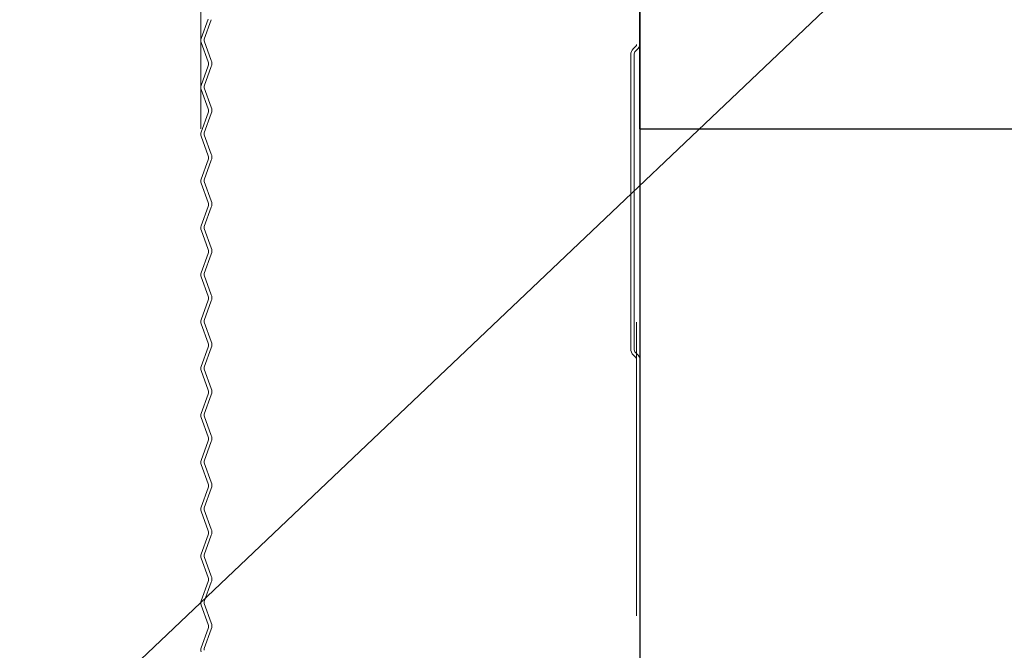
# Model space of a CAD drawing. Header units: metres. Extents: x 1316.5 to 1415.3, y -94.1 to -52.
# Tile 11 of 256: x 1317.98 to 1318.316, y -55.711 to -55.495. Entities that reach past the tile are written whole.
import ezdxf

# ---------------------------------------------------------------- set-up
doc = ezdxf.new("R2010")
doc.units = ezdxf.units.M
doc.header["$PDMODE"] = 65
for name, pattern in [('AUSGEZOGEN', [0]), ('PUNKT2_S9', [0.0015, 0, -0.0015]), ('STRICHPUNKT2_S5', [0.1, 0.07, -0.01, 0.01, -0.01])]:
    doc.linetypes.add(name, pattern=pattern)
for name, color, linetype, lineweight in [('XR$7$Achsen', 4, 'AUSGEZOGEN', 13), ('XR$7$Dach', 3, 'AUSGEZOGEN', 18), ('XR$7$Dichtband', 251, 'AUSGEZOGEN', 13), ('XR$7$L035', 4, 'AUSGEZOGEN', 13), ('XR$7$Maßlinie 1_50', 7, 'AUSGEZOGEN', 25), ('XR$7$Wand', 1, 'AUSGEZOGEN', 50), ('XR$7$Wand Mauerwerk tr_1', 42, 'AUSGEZOGEN', 18)]:
    doc.layers.add(name, color=color, linetype=linetype, lineweight=lineweight)
doc.styles.add('ARIAL', font='arial.ttf')
doc.dimstyles.new('DIMSTYLE_27', dxfattribs={"dimtxt": 0.04, "dimasz": 0.03, "dimexe": 0, "dimexo": 1e-06, "dimgap": 0.02, "dimtad": 2, "dimrnd": 0.005, "dimzin": 4, "dimdsep": 46, "dimtxsty": 'ARIAL', "dimblk1": 'ALL_ML_KREIS', "dimblk2": 'ALL_ML_KREIS', "dimsah": 1, "dimcen": 0, "dimse1": 1, "dimse2": 1, "dimclrd": 7, "dimclre": 7, "dimclrt": 7, "dimadec": 0, "dimazin": 0, "dimtfac": 1, "dimtdec": 0, "dimtix": 1, "dimtmove": 2, "dimatfit": 3, "dimfxl": 0, "dimtzin": 0, "dimlwd": 0, "dimlwe": 25, "dimarcsym": 0})

# ---------------------------------------------------------------- blocks, each defined once
blk = doc.blocks.new('ALL_ML_KREIS')
at = {"color": 0, "linetype": 'ByBlock', "lineweight": -2}
for p, q in [((0, -0.5), (0, 0.5)), ((-1, 0), (0.5, 0))]:
    blk.add_line(p, q, dxfattribs=at)
blk.add_circle((0, 0), 0.15, dxfattribs=at)
blk = doc.blocks.new('*D583')
at = {"layer": 'DEFPOINTS', "color": 7, "linetype": 'AUSGEZOGEN', "lineweight": 25, "transparency": 33554687}
for p in [(1318.3417, -55.49231), (1317.36981, -56.70231), (1318.3417, -56.70231)]:
    blk.add_point(p, dxfattribs=at)
at = {"layer": 'XR$7$Maßlinie 1_50', "color": 7, "linetype": 'AUSGEZOGEN', "lineweight": -2, "transparency": 33554687}
blk.add_line((1317.36981, -56.70231), (1317.36981, -55.49231), dxfattribs=at)
at = {"layer": 'XR$7$Maßlinie 1_50', "color": 7, "linetype": 'AUSGEZOGEN', "lineweight": 25, "transparency": 33554687, "xscale": 0.03, "yscale": 0.03, "zscale": 0.03}
for p, rotation in [((1317.36981, -55.49231), 90), ((1317.36981, -56.70231), 270)]:
    blk.add_blockref('ALL_ML_KREIS', p, dxfattribs=dict(at, rotation=rotation))
at = {"layer": 'XR$7$Maßlinie 1_50', "color": 7, "linetype": 'AUSGEZOGEN', "lineweight": 25, "transparency": 33554687, "insert": (1317.33981, -56.09056), "char_height": 0.04, "width": 0.16, "attachment_point": 5, "rotation": 90, "style": 'ARIAL'}
blk.add_mtext('\\A1;{\\A1;{1.21\\H0.026400;\\S^ ;}}', dxfattribs=at)
blk = doc.blocks.new('COMPLEXOBJECT_107')
at = {"layer": 'XR$7$Dach', "color": 7, "linetype": 'AUSGEZOGEN', "lineweight": 25, "transparency": 33554687}
blk.add_line((1318.1917, -55.54506), (1318.1917, -56.89045), dxfattribs=at)
at = {"layer": 'XR$7$Dichtband', "transparency": 33554687}
for p, q in [((1318.04286, -55.50169), (1318.04527, -55.49505)), ((1318.04527, -55.50895), (1318.04286, -55.5023)), ((1318.19034, -55.50412), (1318.18951, -55.50494)), ((1318.1886, -55.50714), (1318.1886, -55.60748)), ((1318.04286, -55.51771), (1318.04527, -55.51106)), ((1318.04527, -55.52496), (1318.04286, -55.51832)), ((1318.04286, -55.53372), (1318.04527, -55.52708)), ((1318.04527, -55.54098), (1318.04286, -55.53434)), ((1318.04286, -55.54974), (1318.04527, -55.5431)), ((1318.04527, -55.557), (1318.04286, -55.55036)), ((1318.04286, -55.56576), (1318.04527, -55.55912)), ((1318.04527, -55.57302), (1318.04286, -55.56637)), ((1318.04286, -55.58178), (1318.04527, -55.57513)), ((1318.04527, -55.58903), (1318.04286, -55.58239)), ((1318.04286, -55.59779), (1318.04527, -55.59115)), ((1318.04527, -55.60505), (1318.04286, -55.59841)), ((1318.1906, -55.59838), (1318.1906, -55.69872)), ((1318.04286, -55.61381), (1318.04527, -55.60717)), ((1318.18951, -55.60967), (1318.19034, -55.6105)), ((1318.04527, -55.62107), (1318.04286, -55.61443)), ((1318.04286, -55.62983), (1318.04527, -55.62319)), ((1318.04527, -55.63708), (1318.04286, -55.63044)), ((1318.04286, -55.64585), (1318.04527, -55.6392)), ((1318.04527, -55.6531), (1318.04286, -55.64646)), ((1318.04286, -55.66186), (1318.04527, -55.65522)), ((1318.04527, -55.66912), (1318.04286, -55.66248)), ((1318.04286, -55.67788), (1318.04527, -55.67124)), ((1318.04527, -55.68514), (1318.04286, -55.6785)), ((1318.04286, -55.6939), (1318.04527, -55.68726)), ((1318.04527, -55.70115), (1318.04286, -55.69451)), ((1318.04286, -55.70991), (1318.04527, -55.70327))]:
    blk.add_line(p, q, dxfattribs=at)
for centre, radius, start, end in [((1318.0437, -55.502), 0.0009, 160.0209, 199.9811), ((1318.1897, -55.50348), 0.0009, 315, 0), ((1318.1917, -55.50714), 0.0031, 135, 180), ((1318.04236, -55.51001), 0.0031, 340.0209, 19.9811), ((1318.0437, -55.51801), 0.0009, 160.0209, 199.9811), ((1318.04236, -55.52602), 0.0031, 340.0209, 19.9811), ((1318.0437, -55.53403), 0.0009, 160.0209, 199.9811), ((1318.04236, -55.54204), 0.0031, 340.0209, 19.9811), ((1318.0437, -55.55005), 0.0009, 160.0209, 199.9811), ((1318.04236, -55.55806), 0.0031, 340.0209, 19.9811), ((1318.0437, -55.56607), 0.0009, 160.0209, 199.9811), ((1318.04236, -55.57407), 0.0031, 340.0209, 19.9811), ((1318.0437, -55.58208), 0.0009, 160.0209, 199.9811), ((1318.04236, -55.59009), 0.0031, 340.0209, 19.9811), ((1318.0437, -55.5981), 0.0009, 160.0209, 199.9811), ((1318.04236, -55.60611), 0.0031, 340.0209, 19.9811), ((1318.1917, -55.60748), 0.0031, 180, 225), ((1318.1897, -55.61114), 0.0009, 0, 45), ((1318.0437, -55.61412), 0.0009, 160.0209, 199.9811), ((1318.04236, -55.62213), 0.0031, 340.0209, 19.9811), ((1318.0437, -55.63014), 0.0009, 160.0209, 199.9811), ((1318.04236, -55.63814), 0.0031, 340.0209, 19.9811), ((1318.0437, -55.64615), 0.0009, 160.0209, 199.9811), ((1318.04236, -55.65416), 0.0031, 340.0209, 19.9811), ((1318.0437, -55.66217), 0.0009, 160.0209, 199.9811), ((1318.04236, -55.67018), 0.0031, 340.0209, 19.9811), ((1318.0437, -55.67819), 0.0009, 160.0209, 199.9811), ((1318.04236, -55.6862), 0.0031, 340.0209, 19.9811), ((1318.0437, -55.6942), 0.0009, 160.0209, 199.9811), ((1318.04236, -55.70221), 0.0031, 340.0209, 19.9811), ((1318.0437, -55.71022), 0.0009, 160.0209, 199.9811)]:
    blk.add_arc(centre, radius, start, end, dxfattribs=at)
at = {"layer": 'XR$7$L035', "transparency": 33554687}
for p, q in [((1318.1917, -55.50348), (1318.1917, -55.40314)), ((1318.04424, -55.49483), (1318.04182, -55.50147)), ((1318.04286, -55.50169), (1318.04527, -55.49505)), ((1318.04182, -55.50284), (1318.04424, -55.50948)), ((1318.04527, -55.50895), (1318.04286, -55.5023)), ((1318.19034, -55.50412), (1318.18951, -55.50494)), ((1318.19029, -55.50572), (1318.19112, -55.50489)), ((1318.1886, -55.50714), (1318.1886, -55.60748)), ((1318.1897, -55.60748), (1318.1897, -55.50714)), ((1318.04424, -55.51085), (1318.04182, -55.51749)), ((1318.04286, -55.51771), (1318.04527, -55.51106)), ((1318.04182, -55.51886), (1318.04424, -55.5255)), ((1318.04527, -55.52496), (1318.04286, -55.51832)), ((1318.04424, -55.52687), (1318.04182, -55.53351)), ((1318.04286, -55.53372), (1318.04527, -55.52708)), ((1318.04182, -55.53488), (1318.04424, -55.54152)), ((1318.04527, -55.54098), (1318.04286, -55.53434)), ((1318.04424, -55.54288), (1318.04182, -55.54953)), ((1318.04286, -55.54974), (1318.04527, -55.5431)), ((1318.04527, -55.557), (1318.04286, -55.55036)), ((1318.04182, -55.55089), (1318.04424, -55.55753)), ((1318.04424, -55.5589), (1318.04182, -55.56554)), ((1318.04286, -55.56576), (1318.04527, -55.55912)), ((1318.04182, -55.56691), (1318.04424, -55.57355)), ((1318.04527, -55.57302), (1318.04286, -55.56637)), ((1318.04424, -55.57492), (1318.04182, -55.58156)), ((1318.04286, -55.58178), (1318.04527, -55.57513)), ((1318.04182, -55.58293), (1318.04424, -55.58957)), ((1318.04527, -55.58903), (1318.04286, -55.58239)), ((1318.04424, -55.59094), (1318.04182, -55.59758)), ((1318.04286, -55.59779), (1318.04527, -55.59115)), ((1318.04182, -55.59894), (1318.04424, -55.60559)), ((1318.04527, -55.60505), (1318.04286, -55.59841)), ((1318.1917, -55.69872), (1318.1917, -55.59838)), ((1318.04424, -55.60695), (1318.04182, -55.61359)), ((1318.04286, -55.61381), (1318.04527, -55.60717)), ((1318.18951, -55.60967), (1318.19034, -55.6105)), ((1318.19112, -55.60972), (1318.19029, -55.60889)), ((1318.04527, -55.62107), (1318.04286, -55.61443)), ((1318.04182, -55.61496), (1318.04424, -55.6216)), ((1318.04424, -55.62297), (1318.04182, -55.62961)), ((1318.04286, -55.62983), (1318.04527, -55.62319)), ((1318.04182, -55.63098), (1318.04424, -55.63762)), ((1318.04527, -55.63708), (1318.04286, -55.63044)), ((1318.04424, -55.63899), (1318.04182, -55.64563)), ((1318.04286, -55.64585), (1318.04527, -55.6392)), ((1318.04182, -55.647), (1318.04424, -55.65364)), ((1318.04527, -55.6531), (1318.04286, -55.64646)), ((1318.04424, -55.655), (1318.04182, -55.66165)), ((1318.04286, -55.66186), (1318.04527, -55.65522)), ((1318.04182, -55.66301), (1318.04424, -55.66965)), ((1318.04527, -55.66912), (1318.04286, -55.66248)), ((1318.04424, -55.67102), (1318.04182, -55.67766)), ((1318.04286, -55.67788), (1318.04527, -55.67124)), ((1318.04527, -55.68514), (1318.04286, -55.6785)), ((1318.04182, -55.67903), (1318.04424, -55.68567)), ((1318.04424, -55.68704), (1318.04182, -55.69368)), ((1318.04286, -55.6939), (1318.04527, -55.68726)), ((1318.04182, -55.69505), (1318.04424, -55.70169)), ((1318.04527, -55.70115), (1318.04286, -55.69451)), ((1318.04424, -55.70306), (1318.04182, -55.7097)), ((1318.04286, -55.70991), (1318.04527, -55.70327))]:
    blk.add_line(p, q, dxfattribs=at)
for centre, radius, start, end in [((1318.0437, -55.50216), 0.002, 160.0209, 199.9811), ((1318.0437, -55.502), 0.0009, 160.0209, 199.9811), ((1318.1897, -55.50348), 0.0009, 315, 0), ((1318.1897, -55.50348), 0.002, 315, 0), ((1318.1917, -55.50714), 0.0031, 135, 180), ((1318.1917, -55.50714), 0.002, 135, 180), ((1318.04236, -55.51017), 0.002, 340.0209, 19.9811), ((1318.04236, -55.51001), 0.0031, 340.0209, 19.9811), ((1318.0437, -55.51817), 0.002, 160.0209, 199.9811), ((1318.0437, -55.51801), 0.0009, 160.0209, 199.9811), ((1318.04236, -55.52618), 0.002, 340.0209, 19.9811), ((1318.04236, -55.52602), 0.0031, 340.0209, 19.9811), ((1318.0437, -55.53419), 0.002, 160.0209, 199.9811), ((1318.0437, -55.53403), 0.0009, 160.0209, 199.9811), ((1318.04236, -55.5422), 0.002, 340.0209, 19.9811), ((1318.04236, -55.54204), 0.0031, 340.0209, 19.9811), ((1318.0437, -55.55021), 0.002, 160.0209, 199.9811), ((1318.0437, -55.55005), 0.0009, 160.0209, 199.9811), ((1318.04236, -55.55806), 0.0031, 340.0209, 19.9811), ((1318.04236, -55.55822), 0.002, 340.0209, 19.9811), ((1318.0437, -55.56623), 0.002, 160.0209, 199.9811), ((1318.0437, -55.56607), 0.0009, 160.0209, 199.9811), ((1318.04236, -55.57423), 0.002, 340.0209, 19.9811), ((1318.04236, -55.57407), 0.0031, 340.0209, 19.9811), ((1318.0437, -55.58224), 0.002, 160.0209, 199.9811), ((1318.0437, -55.58208), 0.0009, 160.0209, 199.9811), ((1318.04236, -55.59025), 0.002, 340.0209, 19.9811), ((1318.04236, -55.59009), 0.0031, 340.0209, 19.9811), ((1318.0437, -55.59826), 0.002, 160.0209, 199.9811), ((1318.0437, -55.5981), 0.0009, 160.0209, 199.9811), ((1318.04236, -55.60627), 0.002, 340.0209, 19.9811), ((1318.04236, -55.60611), 0.0031, 340.0209, 19.9811), ((1318.1917, -55.60748), 0.0031, 180, 225), ((1318.1917, -55.60748), 0.002, 180, 225), ((1318.1897, -55.61114), 0.0009, 0, 45), ((1318.1897, -55.61114), 0.002, 0, 45), ((1318.0437, -55.61428), 0.002, 160.0209, 199.9811), ((1318.0437, -55.61412), 0.0009, 160.0209, 199.9811), ((1318.04236, -55.62213), 0.0031, 340.0209, 19.9811), ((1318.04236, -55.62229), 0.002, 340.0209, 19.9811), ((1318.0437, -55.6303), 0.002, 160.0209, 199.9811), ((1318.0437, -55.63014), 0.0009, 160.0209, 199.9811), ((1318.04236, -55.6383), 0.002, 340.0209, 19.9811), ((1318.04236, -55.63814), 0.0031, 340.0209, 19.9811), ((1318.0437, -55.64631), 0.002, 160.0209, 199.9811), ((1318.0437, -55.64615), 0.0009, 160.0209, 199.9811), ((1318.04236, -55.65432), 0.002, 340.0209, 19.9811), ((1318.04236, -55.65416), 0.0031, 340.0209, 19.9811), ((1318.0437, -55.66233), 0.002, 160.0209, 199.9811), ((1318.0437, -55.66217), 0.0009, 160.0209, 199.9811), ((1318.04236, -55.67034), 0.002, 340.0209, 19.9811), ((1318.04236, -55.67018), 0.0031, 340.0209, 19.9811), ((1318.0437, -55.67835), 0.002, 160.0209, 199.9811), ((1318.0437, -55.67819), 0.0009, 160.0209, 199.9811), ((1318.04236, -55.6862), 0.0031, 340.0209, 19.9811), ((1318.04236, -55.68636), 0.002, 340.0209, 19.9811), ((1318.0437, -55.69436), 0.002, 160.0209, 199.9811), ((1318.0437, -55.6942), 0.0009, 160.0209, 199.9811), ((1318.04236, -55.70237), 0.002, 340.0209, 19.9811), ((1318.04236, -55.70221), 0.0031, 340.0209, 19.9811), ((1318.0437, -55.71038), 0.002, 160.0209, 199.9811), ((1318.0437, -55.71022), 0.0009, 160.0209, 199.9811)]:
    blk.add_arc(centre, radius, start, end, dxfattribs=at)

msp = doc.modelspace()

# ---------------------------------------------------------------- linework, layer by layer
at = {"layer": 'XR$7$Achsen', "color": 4, "linetype": 'STRICHPUNKT2_S5', "lineweight": 35, "transparency": 33554687}
msp.add_line((1318.1917, -55.53231), (1318.1917, -54.73729), dxfattribs=at)
at = {"layer": 'XR$7$Dach', "color": 7, "linetype": 'AUSGEZOGEN', "lineweight": 25, "transparency": 33554687}
for q in [(1318.5917, -55.53231), (1318.1917, -56.89045)]:
    msp.add_line((1318.1917, -55.53231), q, dxfattribs=at)
at = {"layer": 'XR$7$L035', "transparency": 33554687}
msp.add_line((1318.1906, -55.59838), (1318.1906, -55.69872), dxfattribs=at)
at = {"layer": 'XR$7$Wand', "color": 3, "linetype": 'AUSGEZOGEN', "lineweight": 13, "transparency": 33554687}
msp.add_line((1317.95419, -55.77724), (1318.25695, -55.48978), dxfattribs=at)
at = {"layer": 'XR$7$Wand Mauerwerk tr_1', "color": 4, "linetype": 'PUNKT2_S9', "lineweight": 13, "transparency": 33554687}
msp.add_line((1318.0417, -55.53231), (1318.0417, -54.96229), dxfattribs=at)

# ---------------------------------------------------------------- block references
at = {"layer": 'XR$7$L035', "transparency": 33554687}
msp.add_blockref('COMPLEXOBJECT_107', (0, 0), dxfattribs=at)

# ---------------------------------------------------------------- dimensions: what is measured, and where the dimension line sits
at = {"layer": 'XR$7$Maßlinie 1_50', "color": 7, "linetype": 'AUSGEZOGEN', "lineweight": 25, "transparency": 33554687}
dim = msp.add_linear_dim(base=(1317.36981, -55.49231), p1=(1318.3417, -56.70231), p2=(1318.3417, -55.49231), angle=90, dimstyle='DIMSTYLE_27', override={"dimpost": '<>', "dimclrd": 7, "dimclre": 7, "dimclrt": 7, "dimlwd": 0, "dimlwe": 25}, dxfattribs=at)
dim.commit()
dim.dimension.update_dxf_attribs({"geometry": '*D583', "text_midpoint": (1317.33981, -56.09056), "dimtype": 160})

doc.saveas('drawing.dxf')
